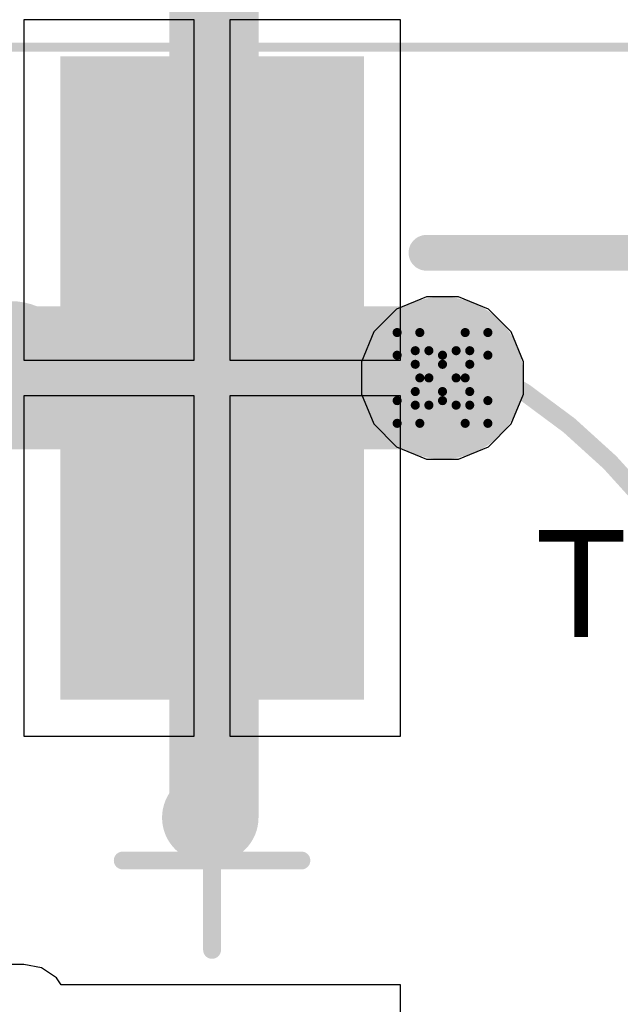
# Model space of a CAD drawing. Header units: inches. Extents: x -6 to 11.2, y -2.2 to 8.3.
# Tile 116 of 256: x 1.856 to 1.989, y 1.944 to 2.16. Entities that reach past the tile are written whole.
import ezdxf

# ---------------------------------------------------------------- set-up
doc = ezdxf.new("R2010")
doc.units = ezdxf.units.IN
doc.header["$MEASUREMENT"] = 0
for name, color, linetype in [('Board Layer Stack Bottom Overlay', 54, 'Continuous'), ('Board Layer Stack Bottom Solder', 6, 'Continuous'), ('Bottom Comp Body -Top13)-Comp Body -Bot14)', 56, 'Continuous'), ('Bottom Courtyard -Top15)-Courtyard -Bot16)', 56, 'Continuous'), ('Bottom Paste', 16, 'Continuous'), ('Drill Drawing', 1, 'Continuous'), ('Layer  6- Inner', 156, 'Continuous'), ('Layer 1- Top', 1, 'Continuous'), ('Layer 3- Inner', 16, 'Continuous'), ('Layer 4- Inner', 76, 'Continuous'), ('Layer 5- Inner', 90, 'Continuous'), ('Layer 7- PWR', 76, 'Continuous'), ('Layer 8- Bottom', 5, 'Continuous'), ('Top Overlay', 2, 'Continuous'), ('Via Holes', 16, 'Continuous')]:
    doc.layers.add(name, color=color, linetype=linetype)
doc.styles.add('Arial', font='txt', dxfattribs={"height": 0.2})

# ---------------------------------------------------------------- blocks, each defined once
blk = doc.blocks.new('NIC_CAPA2_6_3X7_7_V_74_B_143')
at = {"layer": 'Board Layer Stack Bottom Solder'}
blk.add_hatch(color=6, dxfattribs=at).paths.add_polyline_path([(0.03543305, -0.03346455), (0.03543305, 0.03346455), (0.17716535, 0.03346455), (0.17716535, -0.03346455)])
at = {"layer": 'Bottom Paste'}
blk.add_hatch(color=16, dxfattribs=at).paths.add_polyline_path([(0.03740155, -0.03149604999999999), (0.03740155, 0.03149605), (0.17519685, 0.03149604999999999), (0.17519685, -0.03149605)])
at = {"layer": 'Layer 8- Bottom'}
blk.add_hatch(color=7, dxfattribs=at).paths.add_polyline_path([(0.03740155, -0.03149604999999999), (0.03740155, 0.03149605), (0.17519685, 0.03149604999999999), (0.17519685, -0.03149605)])
at = {"layer": 'Board Layer Stack Bottom Overlay'}
blk.add_lwpolyline([(0.1338583, -0.0472441, 0.007874, 0.007874, 0), (0.1338583, -0.1338583, 0.007874, 0.007874, 0)], format="xyseb", dxfattribs=at)
blk.add_lwpolyline([(0.1318898, -0.0472441, 0.003937, 0.003937, 1), (0.1358268, -0.0472441, 0.003937, 0.003937, 1)], format="xyseb", close=True, dxfattribs=at)
at = {"layer": 'Bottom Comp Body -Top13)-Comp Body -Bot14)'}
for points in [[(0.1240157, 0, 0.003937, 0.003937, 1), (-0.1240157, 0, 0.003937, 0.003937, 1)], [(0.1230315, 0, 0.0019685, 0.0019685, 1), (0.1249999, 0, 0.0019685, 0.0019685, 1)]]:
    blk.add_lwpolyline(points, format="xyseb", close=True, dxfattribs=at)
at = {"layer": 'Bottom Courtyard -Top15)-Courtyard -Bot16)'}
for points in [[(0.1791339, 0.1417323, 0.0019685, 0.0019685, 0), (0.1791339, -0.1417323, 0.0019685, 0.0019685, 0)], [(0, 0.019685, 0.003937, 0.003937, 0), (0, -0.019685, 0.003937, 0.003937, 0)], [(-0.019685, 0, 0.003937, 0.003937, 0), (0.019685, 0, 0.003937, 0.003937, 0)]]:
    blk.add_lwpolyline(points, format="xyseb", dxfattribs=at)
for points in [[(-0.0009842, 0.019685, 0.0019685, 0.0019685, 1), (0.0009842, 0.019685, 0.0019685, 0.0019685, 1)], [(-0.0206692, 0, 0.0019685, 0.0019685, 1), (-0.0187008, 0, 0.0019685, 0.0019685, 1)], [(0.0187008, 0, 0.0019685, 0.0019685, 1), (0.0206692, 0, 0.0019685, 0.0019685, 1)], [(-0.0009842, -0.019685, 0.0019685, 0.0019685, 1), (0.0009842, -0.019685, 0.0019685, 0.0019685, 1)]]:
    blk.add_lwpolyline(points, format="xyseb", close=True, dxfattribs=at)

msp = doc.modelspace()

# ---------------------------------------------------------------- hatches: boundary and pattern name
at = {"layer": 'Layer 1- Top'}
h = msp.add_hatch(color=7, dxfattribs=at)
edge = h.paths.add_edge_path()
edge.add_arc((1.9496063, 2.0814961), 0.015748, 0, 360)
at = {"layer": 'Layer 3- Inner'}
h = msp.add_hatch(color=7, dxfattribs=at)
edge = h.paths.add_edge_path()
edge.add_arc((1.9496063, 2.0814961), 0.015748, 0, 360)
at = {"layer": 'Layer 5- Inner'}
h = msp.add_hatch(color=7, dxfattribs=at)
edge = h.paths.add_edge_path()
edge.add_arc((1.9496063, 2.0814961), 0.015748, 0, 360)
at = {"layer": 'Layer 7- PWR'}
h = msp.add_hatch(color=7, dxfattribs=at)
edge = h.paths.add_edge_path()
edge.add_arc((1.9496063, 2.0814961), 0.017874, 0, 360)
at = {"layer": 'Layer 8- Bottom'}
h = msp.add_hatch(color=7, dxfattribs=at)
edge = h.paths.add_edge_path()
edge.add_arc((1.9496063, 2.0814961), 0.015748, 0, 360)
at = {"layer": 'Via Holes'}
h = msp.add_hatch(color=7, dxfattribs=at)
edge = h.paths.add_edge_path()
edge.add_arc((1.9496063, 2.0814961), 0.007874, 0, 360)

# ---------------------------------------------------------------- linework, layer by layer
at = {"layer": 'Drill Drawing'}
for points in [[(1.9396063, 2.0864961, 0.002, 0.002, 0), (1.9396063, 2.0914961, 0.002, 0.002, 0)], [(1.9396063, 2.0914961, 0.002, 0.002, 0), (1.9446063, 2.0914961, 0.002, 0.002, 0)], [(1.9446063, 2.0914961, 0.002, 0.002, 0), (1.9496063, 2.0864961, 0.002, 0.002, 0)], [(1.9496063, 2.0864961, 0.002, 0.002, 0), (1.9546063, 2.0914961, 0.002, 0.002, 0)], [(1.9546063, 2.0914961, 0.002, 0.002, 0), (1.9596063, 2.0914961, 0.002, 0.002, 0)], [(1.9596063, 2.0864961, 0.002, 0.002, 0), (1.9596063, 2.0914961, 0.002, 0.002, 0)], [(1.9396063, 2.0864961, 0.002, 0.002, 0), (1.9446063, 2.0814961, 0.002, 0.002, 0)], [(1.9436063, 2.0844961, 0.002, 0.002, 0), (1.9436063, 2.0874961, 0.002, 0.002, 0)], [(1.9436063, 2.0874961, 0.002, 0.002, 0), (1.9466063, 2.0874961, 0.002, 0.002, 0)], [(1.9466063, 2.0874961, 0.002, 0.002, 0), (1.9496063, 2.0844961, 0.002, 0.002, 0)], [(1.9496063, 2.0844961, 0.002, 0.002, 0), (1.9526063, 2.0874961, 0.002, 0.002, 0)], [(1.9526063, 2.0874961, 0.002, 0.002, 0), (1.9556063, 2.0874961, 0.002, 0.002, 0)], [(1.9546063, 2.0814961, 0.002, 0.002, 0), (1.9596063, 2.0864961, 0.002, 0.002, 0)], [(1.9556063, 2.0844961, 0.002, 0.002, 0), (1.9556063, 2.0874961, 0.002, 0.002, 0)], [(1.9436063, 2.0844961, 0.002, 0.002, 0), (1.9466063, 2.0814961, 0.002, 0.002, 0)], [(1.9526063, 2.0814961, 0.002, 0.002, 0), (1.9556063, 2.0844961, 0.002, 0.002, 0)], [(1.9396063, 2.0764961, 0.002, 0.002, 0), (1.9446063, 2.0814961, 0.002, 0.002, 0)], [(1.9436063, 2.0784961, 0.002, 0.002, 0), (1.9466063, 2.0814961, 0.002, 0.002, 0)], [(1.9526063, 2.0814961, 0.002, 0.002, 0), (1.9556063, 2.0784961, 0.002, 0.002, 0)], [(1.9546063, 2.0814961, 0.002, 0.002, 0), (1.9596063, 2.0764961, 0.002, 0.002, 0)], [(1.9436063, 2.0754961, 0.002, 0.002, 0), (1.9436063, 2.0784961, 0.002, 0.002, 0)], [(1.9466063, 2.0754961, 0.002, 0.002, 0), (1.9496063, 2.0784961, 0.002, 0.002, 0)], [(1.9496063, 2.0784961, 0.002, 0.002, 0), (1.9526063, 2.0754961, 0.002, 0.002, 0)], [(1.9556063, 2.0754961, 0.002, 0.002, 0), (1.9556063, 2.0784961, 0.002, 0.002, 0)], [(1.9396063, 2.0714961, 0.002, 0.002, 0), (1.9396063, 2.0764961, 0.002, 0.002, 0)], [(1.9436063, 2.0754961, 0.002, 0.002, 0), (1.9466063, 2.0754961, 0.002, 0.002, 0)], [(1.9446063, 2.0714961, 0.002, 0.002, 0), (1.9496063, 2.0764961, 0.002, 0.002, 0)], [(1.9496063, 2.0764961, 0.002, 0.002, 0), (1.9546063, 2.0714961, 0.002, 0.002, 0)], [(1.9526063, 2.0754961, 0.002, 0.002, 0), (1.9556063, 2.0754961, 0.002, 0.002, 0)], [(1.9596063, 2.0714961, 0.002, 0.002, 0), (1.9596063, 2.0764961, 0.002, 0.002, 0)], [(1.9396063, 2.0714961, 0.002, 0.002, 0), (1.9446063, 2.0714961, 0.002, 0.002, 0)], [(1.9546063, 2.0714961, 0.002, 0.002, 0), (1.9596063, 2.0714961, 0.002, 0.002, 0)]]:
    msp.add_lwpolyline(points, format="xyseb", dxfattribs=at)
for points in [[(1.9391063, 2.0914961, 0.001, 0.001, 1), (1.9401063, 2.0914961, 0.001, 0.001, 1)], [(1.9391063, 2.0914961, 0.001, 0.001, 1), (1.9401063, 2.0914961, 0.001, 0.001, 1)], [(1.9441063, 2.0914961, 0.001, 0.001, 1), (1.9451063, 2.0914961, 0.001, 0.001, 1)], [(1.9441063, 2.0914961, 0.001, 0.001, 1), (1.9451063, 2.0914961, 0.001, 0.001, 1)], [(1.9541063, 2.0914961, 0.001, 0.001, 1), (1.9551063, 2.0914961, 0.001, 0.001, 1)], [(1.9541063, 2.0914961, 0.001, 0.001, 1), (1.9551063, 2.0914961, 0.001, 0.001, 1)], [(1.9591063, 2.0914961, 0.001, 0.001, 1), (1.9601063, 2.0914961, 0.001, 0.001, 1)], [(1.9591063, 2.0914961, 0.001, 0.001, 1), (1.9601063, 2.0914961, 0.001, 0.001, 1)], [(1.9391063, 2.0864961, 0.001, 0.001, 1), (1.9401063, 2.0864961, 0.001, 0.001, 1)], [(1.9391063, 2.0864961, 0.001, 0.001, 1), (1.9401063, 2.0864961, 0.001, 0.001, 1)], [(1.9431063, 2.0874961, 0.001, 0.001, 1), (1.9441063, 2.0874961, 0.001, 0.001, 1)], [(1.9431063, 2.0874961, 0.001, 0.001, 1), (1.9441063, 2.0874961, 0.001, 0.001, 1)], [(1.9461063, 2.0874961, 0.001, 0.001, 1), (1.9471063, 2.0874961, 0.001, 0.001, 1)], [(1.9461063, 2.0874961, 0.001, 0.001, 1), (1.9471063, 2.0874961, 0.001, 0.001, 1)], [(1.9491063, 2.0864961, 0.001, 0.001, 1), (1.9501063, 2.0864961, 0.001, 0.001, 1)], [(1.9491063, 2.0864961, 0.001, 0.001, 1), (1.9501063, 2.0864961, 0.001, 0.001, 1)], [(1.9521063, 2.0874961, 0.001, 0.001, 1), (1.9531063, 2.0874961, 0.001, 0.001, 1)], [(1.9521063, 2.0874961, 0.001, 0.001, 1), (1.9531063, 2.0874961, 0.001, 0.001, 1)], [(1.9551063, 2.0874961, 0.001, 0.001, 1), (1.9561063, 2.0874961, 0.001, 0.001, 1)], [(1.9551063, 2.0874961, 0.001, 0.001, 1), (1.9561063, 2.0874961, 0.001, 0.001, 1)], [(1.9591063, 2.0864961, 0.001, 0.001, 1), (1.9601063, 2.0864961, 0.001, 0.001, 1)], [(1.9591063, 2.0864961, 0.001, 0.001, 1), (1.9601063, 2.0864961, 0.001, 0.001, 1)], [(1.9431063, 2.0844961, 0.001, 0.001, 1), (1.9441063, 2.0844961, 0.001, 0.001, 1)], [(1.9431063, 2.0844961, 0.001, 0.001, 1), (1.9441063, 2.0844961, 0.001, 0.001, 1)], [(1.9491063, 2.0844961, 0.001, 0.001, 1), (1.9501063, 2.0844961, 0.001, 0.001, 1)], [(1.9491063, 2.0844961, 0.001, 0.001, 1), (1.9501063, 2.0844961, 0.001, 0.001, 1)], [(1.9551063, 2.0844961, 0.001, 0.001, 1), (1.9561063, 2.0844961, 0.001, 0.001, 1)], [(1.9551063, 2.0844961, 0.001, 0.001, 1), (1.9561063, 2.0844961, 0.001, 0.001, 1)], [(1.9441063, 2.0814961, 0.001, 0.001, 1), (1.9451063, 2.0814961, 0.001, 0.001, 1)], [(1.9441063, 2.0814961, 0.001, 0.001, 1), (1.9451063, 2.0814961, 0.001, 0.001, 1)], [(1.9461063, 2.0814961, 0.001, 0.001, 1), (1.9471063, 2.0814961, 0.001, 0.001, 1)], [(1.9461063, 2.0814961, 0.001, 0.001, 1), (1.9471063, 2.0814961, 0.001, 0.001, 1)], [(1.9521063, 2.0814961, 0.001, 0.001, 1), (1.9531063, 2.0814961, 0.001, 0.001, 1)], [(1.9521063, 2.0814961, 0.001, 0.001, 1), (1.9531063, 2.0814961, 0.001, 0.001, 1)], [(1.9541063, 2.0814961, 0.001, 0.001, 1), (1.9551063, 2.0814961, 0.001, 0.001, 1)], [(1.9541063, 2.0814961, 0.001, 0.001, 1), (1.9551063, 2.0814961, 0.001, 0.001, 1)], [(1.9431063, 2.0784961, 0.001, 0.001, 1), (1.9441063, 2.0784961, 0.001, 0.001, 1)], [(1.9431063, 2.0784961, 0.001, 0.001, 1), (1.9441063, 2.0784961, 0.001, 0.001, 1)], [(1.9491063, 2.0784961, 0.001, 0.001, 1), (1.9501063, 2.0784961, 0.001, 0.001, 1)], [(1.9491063, 2.0784961, 0.001, 0.001, 1), (1.9501063, 2.0784961, 0.001, 0.001, 1)], [(1.9551063, 2.0784961, 0.001, 0.001, 1), (1.9561063, 2.0784961, 0.001, 0.001, 1)], [(1.9551063, 2.0784961, 0.001, 0.001, 1), (1.9561063, 2.0784961, 0.001, 0.001, 1)], [(1.9391063, 2.0764961, 0.001, 0.001, 1), (1.9401063, 2.0764961, 0.001, 0.001, 1)], [(1.9391063, 2.0764961, 0.001, 0.001, 1), (1.9401063, 2.0764961, 0.001, 0.001, 1)], [(1.9431063, 2.0754961, 0.001, 0.001, 1), (1.9441063, 2.0754961, 0.001, 0.001, 1)], [(1.9431063, 2.0754961, 0.001, 0.001, 1), (1.9441063, 2.0754961, 0.001, 0.001, 1)], [(1.9461063, 2.0754961, 0.001, 0.001, 1), (1.9471063, 2.0754961, 0.001, 0.001, 1)], [(1.9461063, 2.0754961, 0.001, 0.001, 1), (1.9471063, 2.0754961, 0.001, 0.001, 1)], [(1.9491063, 2.0764961, 0.001, 0.001, 1), (1.9501063, 2.0764961, 0.001, 0.001, 1)], [(1.9491063, 2.0764961, 0.001, 0.001, 1), (1.9501063, 2.0764961, 0.001, 0.001, 1)], [(1.9521063, 2.0754961, 0.001, 0.001, 1), (1.9531063, 2.0754961, 0.001, 0.001, 1)], [(1.9521063, 2.0754961, 0.001, 0.001, 1), (1.9531063, 2.0754961, 0.001, 0.001, 1)], [(1.9551063, 2.0754961, 0.001, 0.001, 1), (1.9561063, 2.0754961, 0.001, 0.001, 1)], [(1.9551063, 2.0754961, 0.001, 0.001, 1), (1.9561063, 2.0754961, 0.001, 0.001, 1)], [(1.9591063, 2.0764961, 0.001, 0.001, 1), (1.9601063, 2.0764961, 0.001, 0.001, 1)], [(1.9591063, 2.0764961, 0.001, 0.001, 1), (1.9601063, 2.0764961, 0.001, 0.001, 1)], [(1.9391063, 2.0714961, 0.001, 0.001, 1), (1.9401063, 2.0714961, 0.001, 0.001, 1)], [(1.9391063, 2.0714961, 0.001, 0.001, 1), (1.9401063, 2.0714961, 0.001, 0.001, 1)], [(1.9441063, 2.0714961, 0.001, 0.001, 1), (1.9451063, 2.0714961, 0.001, 0.001, 1)], [(1.9441063, 2.0714961, 0.001, 0.001, 1), (1.9451063, 2.0714961, 0.001, 0.001, 1)], [(1.9541063, 2.0714961, 0.001, 0.001, 1), (1.9551063, 2.0714961, 0.001, 0.001, 1)], [(1.9541063, 2.0714961, 0.001, 0.001, 1), (1.9551063, 2.0714961, 0.001, 0.001, 1)], [(1.9591063, 2.0714961, 0.001, 0.001, 1), (1.9601063, 2.0714961, 0.001, 0.001, 1)], [(1.9591063, 2.0714961, 0.001, 0.001, 1), (1.9601063, 2.0714961, 0.001, 0.001, 1)]]:
    msp.add_lwpolyline(points, format="xyseb", close=True, dxfattribs=at)
at = {"layer": 'Layer  6- Inner'}
for p, q in [((1.9460509, 2.0993701), (1.9394815, 2.096649)), ((1.9531617, 2.0993701), (1.9460509, 2.0993701)), ((1.9597311, 2.096649), (1.9531617, 2.0993701)), ((1.9394815, 2.096649), (1.9344534, 2.0916209)), ((1.9647592, 2.0916209), (1.9597311, 2.096649)), ((1.9344534, 2.0916209), (1.9317323, 2.0850515)), ((1.9674803, 2.0850515), (1.9647592, 2.0916209)), ((1.9317323, 2.0850515), (1.9317323, 2.0779407)), ((1.9674803, 2.0779407), (1.9674803, 2.0850515)), ((1.9317323, 2.0779407), (1.9344534, 2.0713713)), ((1.9647592, 2.0713713), (1.9674803, 2.0779407)), ((1.9344534, 2.0713713), (1.9394815, 2.0663432)), ((1.9597311, 2.0663432), (1.9647592, 2.0713713)), ((1.9394815, 2.0663432), (1.9460509, 2.0636221)), ((1.9531617, 2.0636221), (1.9597311, 2.0663432)), ((1.9460509, 2.0636221), (1.9531617, 2.0636221))]:
    msp.add_line(p, q, dxfattribs=at)
at = {"layer": 'Layer 4- Inner'}
for p, q in [((1.9460509, 2.0993701), (1.9394815, 2.096649)), ((1.9531617, 2.0993701), (1.9460509, 2.0993701)), ((1.9597311, 2.096649), (1.9531617, 2.0993701)), ((1.9394815, 2.096649), (1.9344534, 2.0916209)), ((1.9647592, 2.0916209), (1.9597311, 2.096649)), ((1.9344534, 2.0916209), (1.9317323, 2.0850515)), ((1.9674803, 2.0850515), (1.9647592, 2.0916209)), ((1.9317323, 2.0850515), (1.9317323, 2.0779407)), ((1.9674803, 2.0779407), (1.9674803, 2.0850515)), ((1.9317323, 2.0779407), (1.9344534, 2.0713713)), ((1.9647592, 2.0713713), (1.9674803, 2.0779407)), ((1.9344534, 2.0713713), (1.9394815, 2.0663432)), ((1.9597311, 2.0663432), (1.9647592, 2.0713713)), ((1.9394815, 2.0663432), (1.9460509, 2.0636221)), ((1.9531617, 2.0636221), (1.9597311, 2.0663432)), ((1.9460509, 2.0636221), (1.9531617, 2.0636221))]:
    msp.add_line(p, q, dxfattribs=at)
at = {"layer": 'Layer 8- Bottom'}
for p, q in [((1.8948817, 2.1603937), (1.8573229, 2.1603937)), ((1.8573229, 2.1603937), (1.8573229, 2.0854329)), ((1.8948817, 2.0854329), (1.8948817, 2.1603937)), ((1.9403149, 2.1603937), (1.9027557, 2.1603937)), ((1.9027557, 2.1603937), (1.9027557, 2.0854329)), ((1.9403149, 2.0854329), (1.9403149, 2.1603937)), ((1.8573229, 2.0854329), (1.8948817, 2.0854329)), ((1.9027557, 2.0854329), (1.9403149, 2.0854329)), ((1.8948817, 2.0775589), (1.8573229, 2.0775589)), ((1.8573229, 2.0775589), (1.8573229, 2.0025985)), ((1.8948817, 2.0025985), (1.8948817, 2.0775589)), ((1.9403149, 2.0775589), (1.9027557, 2.0775589)), ((1.9027557, 2.0775589), (1.9027557, 2.0025985)), ((1.9403149, 2.0025985), (1.9403149, 2.0775589)), ((1.8573229, 2.0025985), (1.8948817, 2.0025985)), ((1.9027557, 2.0025985), (1.9403149, 2.0025985)), ((1.8573229, 1.9523219), (1.8423091, 1.9523219)), ((1.8612247, 1.9515458), (1.8573229, 1.9523219)), ((1.8645325, 1.9493356), (1.8612247, 1.9515458)), ((1.8655617, 1.9477953), (1.8645325, 1.9493356)), ((1.9403149, 1.9477953), (1.8655617, 1.9477953)), ((1.9403149, 1.8961033), (1.9403149, 1.9477953))]:
    msp.add_line(p, q, dxfattribs=at)
for points in [[(1.8992126, 2.0814961, 0.019685, 0.019685, 0), (1.8992126, 2.165748, 0.019685, 0.019685, 0)], [(1.8830709, 2.1173228, 0.0314961, 0.0314961, 0), (1.8988189, 2.1015748, 0.0314961, 0.0314961, 0)], [(1.8988189, 2.0814961, 0.0314961, 0.0314961, 0), (1.8988189, 2.1015748, 0.0314961, 0.0314961, 0)], [(1.8543307, 2.0814961, 0.0314961, 0.0314961, 0), (1.8543307, 2.0826772, 0.0314961, 0.0314961, 0)], [(1.8543307, 2.0814961, 0.0314961, 0.0314961, 0), (1.8988189, 2.0814961, 0.0314961, 0.0314961, 0)], [(1.8988189, 2.0814961, 0.0314961, 0.0314961, 0), (1.8992126, 2.0814961, 0.0314961, 0.0314961, 0)], [(1.8992126, 2.0814961, 0.0314961, 0.0314961, 0), (1.9496063, 2.0814961, 0.0314961, 0.0314961, 0)], [(1.8992126, 1.9846457, 0.019685, 0.019685, 0), (1.8992126, 2.0814961, 0.019685, 0.019685, 0)], [(1.8976378, 1.9846457, 0.019685, 0.019685, 0), (1.8992126, 1.9846457, 0.019685, 0.019685, 0)]]:
    msp.add_lwpolyline(points, format="xyseb", dxfattribs=at)
for points in [[(1.8942914, 2.165748, 0.0098425, 0.0098425, 1), (1.9041338, 2.165748, 0.0098425, 0.0098425, 1)], [(1.8751969, 2.1173228, 0.015748, 0.015748, 1), (1.8909449, 2.1173228, 0.015748, 0.015748, 1)], [(1.8909449, 2.1015748, 0.015748, 0.015748, 1), (1.9066929, 2.1015748, 0.015748, 0.015748, 1)], [(1.8909449, 2.1015748, 0.015748, 0.015748, 1), (1.9066929, 2.1015748, 0.015748, 0.015748, 1)], [(1.8464567, 2.0826772, 0.015748, 0.015748, 1), (1.8622047, 2.0826772, 0.015748, 0.015748, 1)], [(1.8464567, 2.0814961, 0.015748, 0.015748, 1), (1.8622047, 2.0814961, 0.015748, 0.015748, 1)], [(1.8464567, 2.0814961, 0.015748, 0.015748, 1), (1.8622047, 2.0814961, 0.015748, 0.015748, 1)], [(1.8909449, 2.0814961, 0.015748, 0.015748, 1), (1.9066929, 2.0814961, 0.015748, 0.015748, 1)], [(1.8909449, 2.0814961, 0.015748, 0.015748, 1), (1.9066929, 2.0814961, 0.015748, 0.015748, 1)], [(1.8909449, 2.0814961, 0.015748, 0.015748, 1), (1.9066929, 2.0814961, 0.015748, 0.015748, 1)], [(1.8913386, 2.0814961, 0.015748, 0.015748, 1), (1.9070866, 2.0814961, 0.015748, 0.015748, 1)], [(1.8913386, 2.0814961, 0.015748, 0.015748, 1), (1.9070866, 2.0814961, 0.015748, 0.015748, 1)], [(1.9417323, 2.0814961, 0.015748, 0.015748, 1), (1.9574803, 2.0814961, 0.015748, 0.015748, 1)], [(1.8942914, 2.0814961, 0.0098425, 0.0098425, 1), (1.9041338, 2.0814961, 0.0098425, 0.0098425, 1)], [(1.8942914, 2.0814961, 0.0098425, 0.0098425, 1), (1.9041338, 2.0814961, 0.0098425, 0.0098425, 1)], [(1.8927166, 1.9846457, 0.0098425, 0.0098425, 1), (1.902559, 1.9846457, 0.0098425, 0.0098425, 1)], [(1.8942914, 1.9846457, 0.0098425, 0.0098425, 1), (1.9041338, 1.9846457, 0.0098425, 0.0098425, 1)], [(1.8942914, 1.9846457, 0.0098425, 0.0098425, 1), (1.9041338, 1.9846457, 0.0098425, 0.0098425, 1)]]:
    msp.add_lwpolyline(points, format="xyseb", close=True, dxfattribs=at)

# ---------------------------------------------------------------- block references
at = {"rotation": 90}
msp.add_blockref('NIC_CAPA2_6_3X7_7_V_74_B_143', (1.8988189, 1.9751969), dxfattribs=at)

# ---------------------------------------------------------------- texts
at = {"layer": 'Top Overlay', "style": 'Arial'}
msp.add_text('TP307', height=0.023622, dxfattribs=at).set_placement((1.9700967, 2.0244133))

doc.saveas('drawing.dxf')
